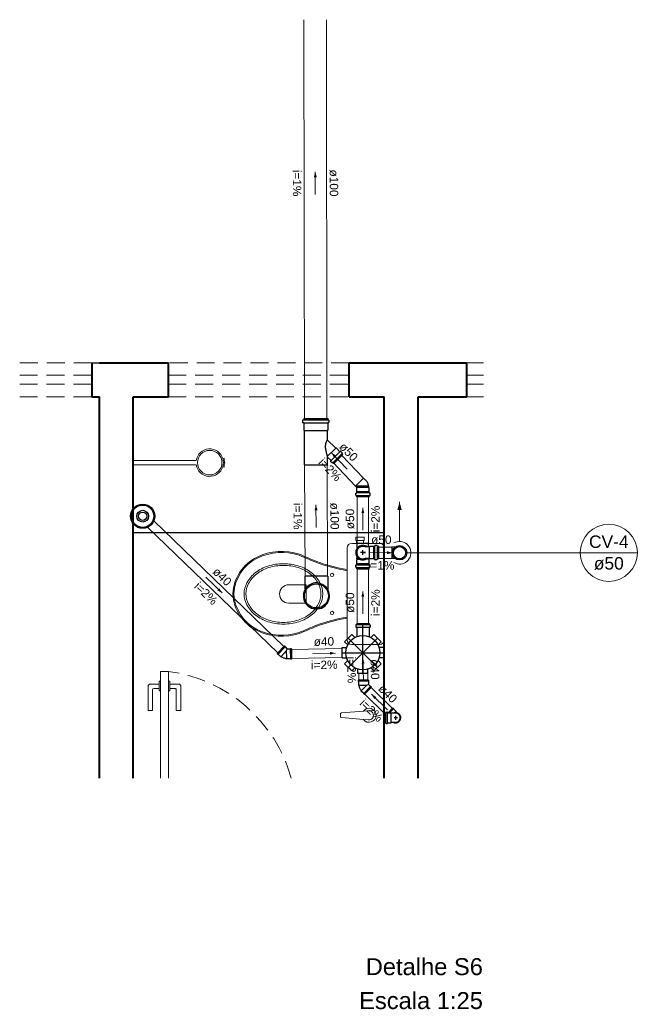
# Model space of a CAD drawing. Header units: millimetres. Extents: x 7747.7 to 7776.2, y 6872 to 6908.
# Tile 1 of 2: x 7749.5 to 7760.4, y 6872 to 6889.4. Entities that reach past the tile are written whole.
import ezdxf

# ---------------------------------------------------------------- set-up
doc = ezdxf.new("R2010")
doc.units = ezdxf.units.MM
doc.header["$MEASUREMENT"] = 0
doc.linetypes.add('DASHDOT', pattern=[2.54, 1.27, -0.635, 0, -0.635])
doc.linetypes.add('HIDDEN2', pattern=[0.47625, 0.3175, -0.15875])
for name, color, linetype in [('ARQ-ALVENARIA', 4, 'Continuous'), ('ARQ-PISO', 8, 'Continuous'), ('LOUÇAS', 7, 'Continuous'), ('Simbolos', 5, 'Continuous'), ('Simbolos_int', 2, 'Continuous')]:
    doc.layers.add(name, color=color, linetype=linetype)
for name, color, linetype, lineweight in [('CV-Condutos', 1, 'Continuous', 5), ('CV-Indicação coluna', 5, 'Continuous', 5), ('CV-Sentido conduto', 9, 'Continuous', 5), ('CV-Textos conduto', 7, 'Continuous', 5), ('DI-Títulos', 3, 'Continuous', 5), ('MB_ALVENARIA', 7, 'Continuous', 40), ('MB_ESQUADRIA', 7, 'Continuous', 5), ('MB_MOBILIÁRIO', 8, 'Continuous', 13), ('TQ-Condutos', 3, 'Continuous', 5), ('TQ-Sentido conduto', 9, 'Continuous', 5), ('TQ-Textos conduto', 7, 'Continuous', 5)]:
    doc.layers.add(name, color=color, linetype=linetype, lineweight=lineweight)
doc.styles.add('Arial', font='txt')

msp = doc.modelspace()

# ---------------------------------------------------------------- hatches: boundary and pattern name
at = {"layer": 'CV-Condutos', "linetype": 'Continuous'}
msp.add_hatch(color=256, dxfattribs=at).paths.add_polyline_path([(7756.191, 6880.871), (7756.153, 6880.727), (7756.23, 6880.727)])
at = {"layer": 'CV-Sentido conduto', "linetype": 'Continuous'}
msp.add_hatch(color=256, dxfattribs=at).paths.add_polyline_path([(7756.067, 6879.972), (7755.97, 6879.998), (7755.97, 6879.947)])
at = {"layer": 'TQ-Sentido conduto', "linetype": 'Continuous'}
for points in [[(7754.701, 6886.709), (7754.675, 6886.613), (7754.727, 6886.613)], [(7754.986, 6881.741), (7755.034, 6881.653), (7755.072, 6881.689)], [(7754.713, 6880.819), (7754.688, 6880.722), (7754.739, 6880.723)], [(7755.542, 6880.769), (7755.516, 6880.672), (7755.568, 6880.672)], [(7753.052, 6879.26), (7753.001, 6879.346), (7752.965, 6879.309)], [(7755.542, 6879.289), (7755.516, 6879.193), (7755.568, 6879.193)], [(7755.056, 6878.196), (7754.959, 6878.22), (7754.96, 6878.168)], [(7755.544, 6878.105), (7755.52, 6878.008), (7755.572, 6878.009)], [(7755.693, 6877.47), (7755.745, 6877.384), (7755.781, 6877.421)]]:
    msp.add_hatch(color=256, dxfattribs=at).paths.add_polyline_path(points)

# ---------------------------------------------------------------- linework, layer by layer
at = {"layer": 'ARQ-ALVENARIA'}
msp.add_lwpolyline([(7750.745, 6883.331), (7750.881, 6883.331)], dxfattribs=at)
at = {"layer": 'ARQ-PISO'}
msp.add_lwpolyline([(7751.481, 6880.331), (7751.481, 6880.331), (7755.921, 6880.331)], dxfattribs=at)
at = {"layer": 'CV-Condutos'}
for p, q in [((7755.822, 6880.073), (7756.055, 6880.072)), ((7755.822, 6879.873), (7756.054, 6879.872))]:
    msp.add_line(p, q, dxfattribs=at)
for points in [[(7756.191, 6880.171), (7756.191, 6880.871)], [(7756.091, 6879.798), (7756.119, 6879.785), (7756.149, 6879.776), (7756.18, 6879.772), (7756.211, 6879.772), (7756.241, 6879.778), (7756.271, 6879.788), (7756.298, 6879.802), (7756.323, 6879.821), (7756.345, 6879.843), (7756.363, 6879.868), (7756.377, 6879.896), (7756.386, 6879.925), (7756.391, 6879.956), (7756.391, 6879.987), (7756.386, 6880.018), (7756.377, 6880.047), (7756.363, 6880.075), (7756.345, 6880.1), (7756.323, 6880.122), (7756.298, 6880.141), (7756.271, 6880.155), (7756.241, 6880.165), (7756.211, 6880.17), (7756.18, 6880.171), (7756.149, 6880.167), (7756.119, 6880.158), (7756.091, 6880.145)]]:
    msp.add_lwpolyline(points, dxfattribs=at)
at = {"layer": 'CV-Indicação coluna'}
for q in [(7756.319, 6879.971), (7760.398, 6879.971)]:
    msp.add_line((7759.388, 6879.971), q, dxfattribs=at)
msp.add_circle((7759.893, 6879.971), 0.505, dxfattribs=at)
at = {"layer": 'CV-Sentido conduto'}
msp.add_lwpolyline([(7755.667, 6879.974), (7756.067, 6879.972)], dxfattribs=at)
at = {"layer": 'LOUÇAS'}
msp.add_line((7751.481, 6881.525), (7751.481, 6881.605), dxfattribs=at)
at = {"layer": 'MB_ALVENARIA'}
for p, q in [((7750.881, 6875.983), (7750.881, 6882.731)), ((7751.481, 6875.983), (7751.481, 6882.731)), ((7755.921, 6875.983), (7755.921, 6882.731)), ((7756.521, 6875.983), (7756.521, 6882.731))]:
    msp.add_line(p, q, dxfattribs=at)
for points in [[(7750.745, 6883.331), (7750.745, 6882.731)], [(7750.881, 6883.331), (7752.101, 6883.331)], [(7752.101, 6882.731), (7752.101, 6883.331)], [(7755.301, 6883.331), (7757.381, 6883.331)], [(7755.301, 6882.731), (7755.301, 6883.331)], [(7757.381, 6882.731), (7757.381, 6883.331)], [(7750.745, 6882.731), (7750.881, 6882.731)], [(7751.481, 6882.731), (7752.101, 6882.731)], [(7755.301, 6882.731), (7755.921, 6882.731)], [(7756.521, 6882.731), (7757.381, 6882.731)]]:
    msp.add_lwpolyline(points, dxfattribs=at)
at = {"layer": 'MB_ESQUADRIA', "linetype": 'HIDDEN2'}
for p, q in [((7750.745, 6883.331), (7749.471, 6883.331)), ((7757.676, 6883.331), (7757.381, 6883.331)), ((7749.471, 6883.111), (7750.745, 6883.111)), ((7757.381, 6883.111), (7757.676, 6883.111)), ((7749.471, 6882.951), (7750.745, 6882.951)), ((7757.381, 6882.951), (7757.676, 6882.951)), ((7749.471, 6882.731), (7750.745, 6882.731)), ((7757.381, 6882.731), (7757.676, 6882.731))]:
    msp.add_line(p, q, dxfattribs=at)
at = {"layer": 'MB_ESQUADRIA'}
for p, q in [((7751.961, 6875.983), (7751.961, 6877.871)), ((7751.961, 6877.871), (7752.101, 6877.871)), ((7752.101, 6877.871), (7752.101, 6875.983)), ((7751.742, 6877.61), (7751.742, 6877.182)), ((7751.742, 6877.61), (7751.742, 6877.182)), ((7751.937, 6877.65), (7751.782, 6877.65)), ((7751.937, 6877.65), (7751.782, 6877.65)), ((7751.842, 6877.57), (7751.937, 6877.57)), ((7751.842, 6877.57), (7751.937, 6877.57)), ((7751.962, 6877.7), (7751.937, 6877.7)), ((7751.937, 6877.7), (7751.937, 6877.529)), ((7751.962, 6877.7), (7751.937, 6877.7)), ((7751.937, 6877.7), (7751.937, 6877.529)), ((7752.102, 6877.7), (7752.128, 6877.7)), ((7752.102, 6877.7), (7752.128, 6877.7)), ((7752.128, 6877.7), (7752.128, 6877.529)), ((7752.128, 6877.7), (7752.128, 6877.529)), ((7752.128, 6877.649), (7752.282, 6877.649)), ((7752.128, 6877.649), (7752.282, 6877.649)), ((7752.222, 6877.569), (7752.128, 6877.569)), ((7752.222, 6877.569), (7752.128, 6877.569)), ((7752.322, 6877.609), (7752.322, 6877.181)), ((7752.322, 6877.609), (7752.322, 6877.181)), ((7751.822, 6877.182), (7751.822, 6877.55)), ((7751.822, 6877.182), (7751.822, 6877.55)), ((7751.937, 6877.529), (7751.962, 6877.529)), ((7751.937, 6877.529), (7751.962, 6877.529)), ((7752.128, 6877.529), (7752.102, 6877.529)), ((7752.128, 6877.529), (7752.102, 6877.529)), ((7752.242, 6877.181), (7752.242, 6877.549)), ((7752.242, 6877.181), (7752.242, 6877.549)), ((7751.742, 6877.182), (7751.822, 6877.182)), ((7751.742, 6877.182), (7751.822, 6877.182)), ((7752.322, 6877.181), (7752.242, 6877.181)), ((7752.322, 6877.181), (7752.242, 6877.181))]:
    msp.add_line(p, q, dxfattribs=at)
at = {"layer": 'MB_ESQUADRIA', "linetype": 'HIDDEN2'}
for points in [[(7755.301, 6883.331), (7752.101, 6883.331)], [(7752.101, 6883.111), (7755.301, 6883.111)], [(7752.101, 6882.951), (7755.301, 6882.951)], [(7752.101, 6882.731), (7755.301, 6882.731)]]:
    msp.add_lwpolyline(points, dxfattribs=at)
at = {"layer": 'MB_ESQUADRIA'}
for centre, radius, start, end in [((7751.782, 6877.61), 0.04, 89.9711, 179.9711), ((7751.782, 6877.61), 0.04, 89.9711, 179.9711), ((7751.842, 6877.55), 0.02, 89.9711, 179.9711), ((7751.842, 6877.55), 0.02, 89.9711, 179.9711), ((7752.222, 6877.549), 0.02, 359.9711, 89.9711), ((7752.222, 6877.549), 0.02, 359.9711, 89.9711), ((7752.282, 6877.609), 0.04, 359.9711, 89.9711), ((7752.282, 6877.609), 0.04, 359.9711, 89.9711)]:
    msp.add_arc(centre, radius, start, end, dxfattribs=at)
at = {"layer": 'MB_ESQUADRIA', "linetype": 'HIDDEN2'}
msp.add_ellipse((7751.772, 6875.298), major_axis=(2.595, 0), ratio=1, start_param=0.267409, end_param=1.443643, dxfattribs=at)
msp.add_ellipse((7751.772, 6875.298), major_axis=(2.595, 0), ratio=1, start_param=0.267409, end_param=1.443643, dxfattribs=at)
at = {"layer": 'MB_MOBILIÁRIO'}
for p, q in [((7752.593, 6881.605), (7751.481, 6881.605)), ((7753.088, 6881.645), (7753.065, 6881.637)), ((7752.593, 6881.525), (7751.481, 6881.525)), ((7753.065, 6881.494), (7753.087, 6881.487)), ((7753.102, 6881.565), (7753.076, 6881.565)), ((7753.102, 6881.565), (7753.076, 6881.565)), ((7755.921, 6880.058), (7755.921, 6878.429)), ((7755.144, 6877.118), (7755.144, 6877.076)), ((7755.553, 6877.171), (7755.162, 6877.138)), ((7755.554, 6877.025), (7755.162, 6877.056)), ((7755.639, 6877.175), (7755.554, 6877.168)), ((7755.639, 6877.019), (7755.554, 6877.025))]:
    msp.add_line(p, q, dxfattribs=at)
for points in [[(7755.419, 6880.189), (7755.419, 6880.25), (7755.491, 6880.25), (7755.563, 6880.25), (7755.563, 6880.189), (7755.551, 6880.189), (7755.551, 6880.138)], [(7755.419, 6880.189), (7755.431, 6880.189)], [(7755.551, 6880.189), (7755.431, 6880.189)], [(7755.431, 6880.189), (7755.431, 6880.138)], [(7755.921, 6880.058), (7755.921, 6880.058), (7755.915, 6880.089), (7755.898, 6880.115), (7755.872, 6880.132), (7755.84, 6880.138), (7755.345, 6880.138), (7755.345, 6880.138), (7755.314, 6880.132), (7755.288, 6880.115), (7755.271, 6880.089), (7755.265, 6880.058), (7755.265, 6879.245)], [(7755.262, 6879.654), (7755.262, 6879.654), (7755.265, 6879.653)], [(7754.231, 6879.405), (7754.54, 6879.405), (7754.54, 6879.242)], [(7754.231, 6879.081), (7754.54, 6879.081), (7754.54, 6879.245)], [(7755.921, 6878.429), (7755.921, 6878.429), (7755.915, 6878.397), (7755.898, 6878.374), (7755.872, 6878.357), (7755.84, 6878.351), (7755.345, 6878.351), (7755.345, 6878.351), (7755.314, 6878.357), (7755.288, 6878.374), (7755.271, 6878.397), (7755.265, 6878.429), (7755.265, 6879.245)], [(7755.262, 6878.835), (7755.262, 6878.835), (7755.265, 6878.836)]]:
    msp.add_lwpolyline(points, dxfattribs=at)
for points in [[(7754.833, 6879.245, 0.124451), (7754.783, 6879.441), (7754.783, 6879.441, 0.105729), (7754.629, 6879.622), (7754.629, 6879.622, 0.086876), (7754.411, 6879.736), (7754.411, 6879.736, 0.077041), (7754.137, 6879.778), (7754.137, 6879.778, 0.077041), (7753.863, 6879.736), (7753.863, 6879.736, 0.086876), (7753.645, 6879.622), (7753.645, 6879.622, 0.105729), (7753.491, 6879.441), (7753.491, 6879.441, 0.124451), (7753.441, 6879.245), (7753.441, 6879.245, 0.124451), (7753.491, 6879.048), (7753.491, 6879.048, 0.105729), (7753.645, 6878.867), (7753.645, 6878.867, 0.086876), (7753.863, 6878.753), (7753.863, 6878.753, 0.077041), (7754.137, 6878.711), (7754.137, 6878.711, 0.077041), (7754.411, 6878.753), (7754.411, 6878.753, 0.086876), (7754.629, 6878.867), (7754.629, 6878.867, 0.105729), (7754.783, 6879.048), (7754.783, 6879.048, 0.124451), (7754.833, 6879.245), (7754.833, 6879.245)], [(7754.8, 6879.245, 0.124451), (7754.754, 6879.428), (7754.754, 6879.428, 0.105729), (7754.608, 6879.6), (7754.608, 6879.6, 0.086876), (7754.399, 6879.708), (7754.399, 6879.708, 0.077041), (7754.137, 6879.749), (7754.137, 6879.749, 0.077041), (7753.874, 6879.708), (7753.874, 6879.708, 0.086876), (7753.666, 6879.6), (7753.666, 6879.6, 0.105729), (7753.52, 6879.428), (7753.52, 6879.428, 0.124451), (7753.473, 6879.245), (7753.473, 6879.245, 0.124451), (7753.52, 6879.061), (7753.52, 6879.061, 0.105729), (7753.666, 6878.89), (7753.666, 6878.89, 0.086876), (7753.874, 6878.781), (7753.874, 6878.781, 0.077041), (7754.137, 6878.74), (7754.137, 6878.74, 0.077041), (7754.399, 6878.781), (7754.399, 6878.781, 0.086876), (7754.608, 6878.89), (7754.608, 6878.89, 0.105729), (7754.754, 6879.061), (7754.754, 6879.061, 0.124451), (7754.8, 6879.245), (7754.8, 6879.245)]]:
    msp.add_lwpolyline(points, format="xyb", dxfattribs=at)
for centre, radius in [((7752.833, 6881.565), 0.217), ((7754.997, 6879.58), 0.0301), ((7754.997, 6878.907), 0.0301)]:
    msp.add_circle(centre, radius, dxfattribs=at)
for centre, radius, start, end in [((7752.833, 6881.565), 0.243, 17.388, 170.5313), ((7752.833, 6881.565), 0.243, 343.0092, 17.388), ((7753.088, 6881.643), 0.00194, 353.9787, 107.388), ((7753.244, 6881.626), 0.155, 173.9787, 203.3533), ((7752.833, 6881.565), 0.243, 189.4687, 343.0092), ((7753.088, 6881.489), 0.00194, 253.0092, 5.2895), ((7753.244, 6881.503), 0.155, 156.6467, 185.2895), ((7754, 6879.211), 0.759, 115.7625, 177.2081), ((7754, 6879.211), 0.74, 115.7625, 177.2081), ((7754.108, 6878.975), 1.02, 72.0904, 115.4458), ((7754.107, 6878.989), 0.987, 71.867, 115.7625), ((7796.48, 6980.743), 109.24, 247.35144, 247.52574), ((7798.875, 6986.495), 115.452, 247.3538, 247.51832), ((7755.786, 6882.678), 3.069, 249.6909, 260.163), ((7755.786, 6882.678), 3.05, 249.6909, 260.163), ((7754.231, 6879.243), 0.162, 90, 270), ((7754, 6879.278), 0.759, 182.7919, 244.2375), ((7754, 6879.278), 0.74, 182.7919, 244.2375), ((7755.786, 6875.811), 3.069, 99.837, 110.3091), ((7755.786, 6875.811), 3.05, 99.837, 110.3091), ((7754.107, 6879.5), 0.987, 244.2375, 288.133), ((7796.48, 6777.746), 109.24, 112.47426, 112.64856), ((7798.875, 6771.994), 115.452, 112.48168, 112.6462), ((7754.108, 6879.515), 1.02, 244.5542, 287.9096), ((7755.651, 6877.097), 0.124, 217.1379, 142.8621), ((7755.164, 6877.118), 0.02, 94.4463, 180), ((7755.164, 6877.076), 0.02, 180, 265.5537), ((7755.651, 6877.097), 0.0789, 261.1075, 98.8925)]:
    msp.add_arc(centre, radius, start, end, dxfattribs=at)
at = {"layer": 'Simbolos'}
for p, q in [((7754.477, 6882.315), (7754.477, 6882.278)), ((7754.48, 6882.319), (7754.492, 6882.322)), ((7754.481, 6882.274), (7754.491, 6882.273)), ((7754.495, 6882.344), (7754.495, 6882.326)), ((7754.495, 6882.344), (7754.921, 6882.344)), ((7754.495, 6882.269), (7754.495, 6882.141)), ((7754.921, 6882.344), (7754.921, 6882.326)), ((7754.921, 6882.269), (7754.921, 6882.141)), ((7754.935, 6882.319), (7754.923, 6882.322)), ((7754.934, 6882.274), (7754.924, 6882.273)), ((7754.938, 6882.315), (7754.938, 6882.278)), ((7754.495, 6882.141), (7754.504, 6882.132)), ((7754.504, 6882.132), (7754.504, 6881.524)), ((7754.921, 6882.141), (7754.911, 6882.132)), ((7754.911, 6882.132), (7754.911, 6881.972)), ((7755.061, 6881.82), (7754.912, 6881.969)), ((7755.073, 6881.82), (7755.061, 6881.82)), ((7755.133, 6881.759), (7755.073, 6881.82)), ((7755.147, 6881.766), (7755.139, 6881.759)), ((7755.177, 6881.741), (7755.152, 6881.765)), ((7754.911, 6881.674), (7754.911, 6881.524)), ((7754.918, 6881.677), (7754.918, 6881.677)), ((7754.918, 6881.665), (7754.918, 6881.677)), ((7754.979, 6881.604), (7754.918, 6881.665)), ((7754.972, 6881.591), (7754.979, 6881.599)), ((7754.997, 6881.561), (7754.972, 6881.586)), ((7755.185, 6881.708), (7755.03, 6881.553)), ((7755.178, 6881.736), (7755.172, 6881.725)), ((7755.185, 6881.708), (7755.172, 6881.72)), ((7754.504, 6881.524), (7754.911, 6881.524)), ((7755.002, 6881.56), (7755.013, 6881.566)), ((7755.03, 6881.553), (7755.018, 6881.566)), ((7755.591, 6881.257), (7755.556, 6881.292)), ((7755.435, 6881.126), (7755.412, 6881.149)), ((7755.433, 6881.051), (7755.434, 6881.052)), ((7755.433, 6881.032), (7755.433, 6881.051)), ((7755.434, 6881.119), (7755.435, 6881.121)), ((7755.434, 6881.052), (7755.434, 6881.119)), ((7755.644, 6881.149), (7755.65, 6881.149)), ((7755.644, 6881.126), (7755.644, 6881.137)), ((7755.644, 6881.137), (7755.65, 6881.137)), ((7755.651, 6881.119), (7755.644, 6881.126)), ((7755.65, 6881.137), (7755.65, 6881.149)), ((7755.651, 6881.052), (7755.651, 6881.119)), ((7755.652, 6881.051), (7755.651, 6881.052)), ((7755.652, 6881.032), (7755.652, 6881.051)), ((7755.415, 6880.988), (7755.415, 6881.023)), ((7755.418, 6880.985), (7755.43, 6880.981)), ((7755.419, 6881.027), (7755.429, 6881.028)), ((7755.433, 6880.96), (7755.433, 6880.977)), ((7755.652, 6880.96), (7755.433, 6880.96)), ((7755.652, 6880.96), (7755.652, 6880.977)), ((7755.666, 6880.985), (7755.654, 6880.981)), ((7755.666, 6881.027), (7755.655, 6881.028)), ((7755.669, 6880.988), (7755.669, 6881.023)), ((7755.441, 6880.052), (7755.441, 6880.142)), ((7755.656, 6880.076), (7755.583, 6880.076)), ((7755.644, 6880.076), (7755.644, 6880.142)), ((7755.663, 6880.083), (7755.656, 6880.076)), ((7755.73, 6880.083), (7755.663, 6880.083)), ((7755.731, 6880.084), (7755.73, 6880.083)), ((7755.75, 6880.084), (7755.731, 6880.084)), ((7755.755, 6880.098), (7755.754, 6880.088)), ((7755.794, 6880.102), (7755.759, 6880.102)), ((7755.798, 6880.099), (7755.801, 6880.087)), ((7755.822, 6880.084), (7755.805, 6880.084)), ((7755.822, 6879.865), (7755.822, 6880.084)), ((7756.115, 6880.073), (7756.055, 6880.074)), ((7755.434, 6879.849), (7755.441, 6879.857)), ((7755.434, 6879.782), (7755.434, 6879.849)), ((7755.441, 6879.88), (7755.435, 6879.879)), ((7755.435, 6879.867), (7755.435, 6879.879)), ((7755.441, 6879.867), (7755.435, 6879.867)), ((7755.441, 6879.857), (7755.441, 6879.898)), ((7755.656, 6879.873), (7755.583, 6879.873)), ((7755.644, 6879.857), (7755.644, 6879.873)), ((7755.644, 6879.867), (7755.65, 6879.867)), ((7755.651, 6879.849), (7755.644, 6879.857)), ((7755.65, 6879.867), (7755.65, 6879.873)), ((7755.651, 6879.782), (7755.651, 6879.849)), ((7755.663, 6879.866), (7755.656, 6879.873)), ((7755.73, 6879.866), (7755.663, 6879.866)), ((7755.731, 6879.865), (7755.73, 6879.866)), ((7755.75, 6879.865), (7755.731, 6879.865)), ((7755.755, 6879.851), (7755.754, 6879.862)), ((7755.794, 6879.848), (7755.759, 6879.848)), ((7755.798, 6879.85), (7755.801, 6879.862)), ((7755.822, 6879.865), (7755.805, 6879.865)), ((7756.114, 6879.87), (7756.054, 6879.871)), ((7755.415, 6879.719), (7755.415, 6879.754)), ((7755.418, 6879.715), (7755.43, 6879.712)), ((7755.419, 6879.758), (7755.429, 6879.759)), ((7755.433, 6879.781), (7755.434, 6879.782)), ((7755.433, 6879.763), (7755.433, 6879.781)), ((7755.433, 6879.69), (7755.433, 6879.708)), ((7755.433, 6879.69), (7755.652, 6879.69)), ((7755.652, 6879.781), (7755.651, 6879.782)), ((7755.652, 6879.763), (7755.652, 6879.781)), ((7755.652, 6879.69), (7755.652, 6879.708)), ((7755.666, 6879.715), (7755.654, 6879.712)), ((7755.666, 6879.758), (7755.655, 6879.759)), ((7755.669, 6879.719), (7755.669, 6879.754)), ((7754.516, 6879.557), (7754.517, 6879.316)), ((7754.922, 6879.559), (7754.923, 6879.318)), ((7755.415, 6878.693), (7755.415, 6878.658)), ((7755.418, 6878.697), (7755.43, 6878.7)), ((7755.419, 6878.654), (7755.429, 6878.653)), ((7755.433, 6878.722), (7755.652, 6878.722)), ((7755.433, 6878.722), (7755.433, 6878.704)), ((7755.433, 6878.649), (7755.433, 6878.485)), ((7755.652, 6878.722), (7755.652, 6878.704)), ((7755.652, 6878.649), (7755.652, 6878.485)), ((7755.666, 6878.697), (7755.654, 6878.7)), ((7755.666, 6878.654), (7755.655, 6878.653)), ((7755.669, 6878.693), (7755.669, 6878.658)), ((7755.22, 6878.399), (7755.347, 6878.526)), ((7755.347, 6878.526), (7755.402, 6878.471)), ((7755.737, 6878.526), (7755.682, 6878.471)), ((7755.737, 6878.526), (7755.865, 6878.399)), ((7754.154, 6878.323), (7754.027, 6878.192)), ((7754.154, 6878.323), (7754.165, 6878.312)), ((7754.165, 6878.312), (7754.165, 6878.306)), ((7754.165, 6878.306), (7754.204, 6878.268)), ((7754.258, 6878.269), (7754.204, 6878.268)), ((7754.262, 6878.274), (7754.258, 6878.269)), ((7754.278, 6878.274), (7754.262, 6878.274)), ((7754.278, 6878.274), (7754.281, 6878.091)), ((7755.176, 6878.294), (7755.254, 6878.294)), ((7755.176, 6878.114), (7755.176, 6878.294)), ((7755.22, 6878.399), (7755.275, 6878.344)), ((7755.865, 6878.399), (7755.81, 6878.344)), ((7755.908, 6878.294), (7755.83, 6878.294)), ((7755.908, 6878.294), (7755.908, 6878.114)), ((7754.027, 6878.192), (7754.039, 6878.18)), ((7754.039, 6878.18), (7754.044, 6878.181)), ((7754.044, 6878.181), (7754.087, 6878.139)), ((7754.087, 6878.139), (7754.094, 6878.139)), ((7754.201, 6878.094), (7754.196, 6878.099)), ((7754.261, 6878.095), (7754.201, 6878.094)), ((7754.265, 6878.091), (7754.261, 6878.095)), ((7754.281, 6878.091), (7754.265, 6878.091)), ((7755.176, 6878.114), (7755.254, 6878.114)), ((7755.908, 6878.114), (7755.83, 6878.114)), ((7755.22, 6878.009), (7755.275, 6878.064)), ((7755.347, 6877.881), (7755.22, 6878.009)), ((7755.347, 6877.881), (7755.402, 6877.936)), ((7755.452, 6877.838), (7755.452, 6877.915)), ((7755.632, 6877.838), (7755.632, 6877.915)), ((7755.737, 6877.881), (7755.682, 6877.936)), ((7755.865, 6878.009), (7755.737, 6877.881)), ((7755.865, 6878.009), (7755.81, 6878.064)), ((7755.632, 6877.838), (7755.452, 6877.838)), ((7755.643, 6877.718), (7755.46, 6877.716)), ((7755.46, 6877.716), (7755.46, 6877.7)), ((7755.46, 6877.7), (7755.465, 6877.696)), ((7755.465, 6877.696), (7755.465, 6877.636)), ((7755.465, 6877.636), (7755.47, 6877.631)), ((7755.695, 6877.595), (7755.568, 6877.465)), ((7755.643, 6877.702), (7755.639, 6877.698)), ((7755.639, 6877.698), (7755.64, 6877.644)), ((7755.678, 6877.607), (7755.64, 6877.644)), ((7755.643, 6877.718), (7755.643, 6877.702)), ((7755.684, 6877.607), (7755.678, 6877.607)), ((7755.695, 6877.595), (7755.684, 6877.607)), ((7755.514, 6877.523), (7755.513, 6877.53)), ((7755.557, 6877.482), (7755.514, 6877.523)), ((7755.557, 6877.476), (7755.557, 6877.482)), ((7755.568, 6877.465), (7755.557, 6877.476)), ((7756.072, 6877.228), (7755.987, 6877.14)), ((7756.072, 6877.228), (7756.084, 6877.217)), ((7756.084, 6877.217), (7756.084, 6877.211)), ((7755.931, 6877.14), (7755.934, 6876.963)), ((7755.931, 6877.14), (7755.944, 6877.14)), ((7755.949, 6877.149), (7755.948, 6877.143)), ((7755.953, 6877.152), (7755.972, 6877.152)), ((7755.976, 6877.149), (7755.977, 6877.144)), ((7755.981, 6877.14), (7756.037, 6877.141)), ((7756.037, 6877.141), (7756.043, 6877.135)), ((7756.08, 6877.136), (7756.043, 6877.135)), ((7756.119, 6877.136), (7756.08, 6877.136)), ((7756.084, 6877.211), (7756.127, 6877.169)), ((7756.127, 6877.169), (7756.127, 6877.163)), ((7756.15, 6877.14), (7756.127, 6877.163)), ((7755.934, 6876.963), (7755.946, 6876.963)), ((7755.952, 6876.954), (7755.95, 6876.96)), ((7755.956, 6876.952), (7755.975, 6876.952)), ((7755.979, 6876.956), (7755.979, 6876.96)), ((7755.983, 6876.964), (7756.04, 6876.965)), ((7756.04, 6876.965), (7756.045, 6876.971)), ((7756.083, 6876.971), (7756.045, 6876.971)), ((7756.122, 6876.971), (7756.083, 6876.971))]:
    msp.add_line(p, q, dxfattribs=at)
for points in [[(7754.48, 6882.319), (7754.479, 6882.319), (7754.479, 6882.319), (7754.478, 6882.319), (7754.478, 6882.318), (7754.478, 6882.318), (7754.477, 6882.317), (7754.477, 6882.317), (7754.477, 6882.316), (7754.477, 6882.315)], [(7754.477, 6882.278), (7754.477, 6882.277), (7754.477, 6882.276), (7754.477, 6882.276), (7754.478, 6882.275), (7754.478, 6882.275), (7754.479, 6882.274), (7754.479, 6882.274), (7754.48, 6882.274), (7754.481, 6882.274)], [(7754.495, 6882.269), (7754.494, 6882.269), (7754.494, 6882.27), (7754.494, 6882.271), (7754.494, 6882.271), (7754.493, 6882.272), (7754.493, 6882.272), (7754.492, 6882.272), (7754.492, 6882.273), (7754.491, 6882.273)], [(7754.492, 6882.322), (7754.492, 6882.323), (7754.493, 6882.323), (7754.493, 6882.323), (7754.494, 6882.324), (7754.494, 6882.324), (7754.494, 6882.325), (7754.494, 6882.325), (7754.494, 6882.326), (7754.495, 6882.326)], [(7754.921, 6882.326), (7754.921, 6882.326), (7754.921, 6882.325), (7754.921, 6882.325), (7754.921, 6882.324), (7754.922, 6882.324), (7754.922, 6882.323), (7754.922, 6882.323), (7754.923, 6882.323), (7754.923, 6882.322)], [(7754.924, 6882.273), (7754.924, 6882.273), (7754.923, 6882.272), (7754.922, 6882.272), (7754.922, 6882.272), (7754.921, 6882.271), (7754.921, 6882.271), (7754.921, 6882.27), (7754.921, 6882.269), (7754.921, 6882.269)], [(7754.934, 6882.274), (7754.935, 6882.274), (7754.936, 6882.274), (7754.936, 6882.274), (7754.937, 6882.275), (7754.937, 6882.275), (7754.938, 6882.276), (7754.938, 6882.276), (7754.938, 6882.277), (7754.938, 6882.278)], [(7754.938, 6882.315), (7754.938, 6882.316), (7754.938, 6882.317), (7754.938, 6882.317), (7754.937, 6882.318), (7754.937, 6882.318), (7754.937, 6882.319), (7754.936, 6882.319), (7754.936, 6882.319), (7754.935, 6882.319)], [(7754.911, 6881.972), (7754.911, 6881.972), (7754.911, 6881.972), (7754.911, 6881.971), (7754.911, 6881.971), (7754.911, 6881.971), (7754.911, 6881.97), (7754.911, 6881.97), (7754.912, 6881.97), (7754.912, 6881.969)], [(7755.133, 6881.759), (7755.134, 6881.759), (7755.135, 6881.758), (7755.135, 6881.758), (7755.136, 6881.758), (7755.136, 6881.758), (7755.137, 6881.758), (7755.138, 6881.758), (7755.138, 6881.759), (7755.139, 6881.759)], [(7755.152, 6881.765), (7755.152, 6881.766), (7755.151, 6881.766), (7755.151, 6881.766), (7755.15, 6881.767), (7755.149, 6881.767), (7755.149, 6881.767), (7755.148, 6881.766), (7755.147, 6881.766), (7755.147, 6881.766)], [(7754.918, 6881.677), (7754.917, 6881.677), (7754.917, 6881.678), (7754.916, 6881.678), (7754.916, 6881.678), (7754.915, 6881.678), (7754.915, 6881.678), (7754.914, 6881.678), (7754.914, 6881.678), (7754.913, 6881.678), (7754.913, 6881.678), (7754.912, 6881.677), (7754.912, 6881.677), (7754.912, 6881.677), (7754.911, 6881.676), (7754.911, 6881.676), (7754.911, 6881.675), (7754.911, 6881.675), (7754.911, 6881.674)], [(7754.972, 6881.591), (7754.972, 6881.59), (7754.972, 6881.59), (7754.971, 6881.589), (7754.971, 6881.589), (7754.971, 6881.588), (7754.971, 6881.587), (7754.972, 6881.587), (7754.972, 6881.586), (7754.972, 6881.586)], [(7754.979, 6881.599), (7754.979, 6881.6), (7754.98, 6881.6), (7754.98, 6881.601), (7754.98, 6881.601), (7754.98, 6881.602), (7754.98, 6881.603), (7754.98, 6881.603), (7754.979, 6881.604), (7754.979, 6881.604)], [(7755.172, 6881.725), (7755.171, 6881.725), (7755.171, 6881.724), (7755.171, 6881.724), (7755.171, 6881.723), (7755.171, 6881.722), (7755.171, 6881.722), (7755.172, 6881.721), (7755.172, 6881.721), (7755.172, 6881.72)], [(7755.178, 6881.736), (7755.178, 6881.736), (7755.178, 6881.737), (7755.178, 6881.737), (7755.178, 6881.738), (7755.178, 6881.739), (7755.178, 6881.739), (7755.178, 6881.74), (7755.178, 6881.74), (7755.177, 6881.741)], [(7754.997, 6881.561), (7754.998, 6881.56), (7754.998, 6881.56), (7754.999, 6881.56), (7754.999, 6881.56), (7755, 6881.56), (7755, 6881.56), (7755.001, 6881.56), (7755.002, 6881.56), (7755.002, 6881.56)], [(7755.018, 6881.566), (7755.017, 6881.566), (7755.017, 6881.566), (7755.016, 6881.567), (7755.016, 6881.567), (7755.015, 6881.567), (7755.014, 6881.567), (7755.014, 6881.567), (7755.013, 6881.567), (7755.013, 6881.566)], [(7755.644, 6881.149), (7755.641, 6881.163), (7755.638, 6881.176), (7755.634, 6881.189), (7755.629, 6881.202), (7755.623, 6881.214), (7755.616, 6881.225), (7755.608, 6881.237), (7755.6, 6881.247), (7755.591, 6881.257)], [(7755.435, 6881.121), (7755.435, 6881.121), (7755.435, 6881.121), (7755.436, 6881.121), (7755.436, 6881.122), (7755.436, 6881.122), (7755.436, 6881.122), (7755.436, 6881.123), (7755.436, 6881.123), (7755.436, 6881.123), (7755.436, 6881.124), (7755.436, 6881.124), (7755.436, 6881.124), (7755.436, 6881.125), (7755.436, 6881.125), (7755.436, 6881.125), (7755.435, 6881.126), (7755.435, 6881.126), (7755.435, 6881.126)], [(7755.419, 6881.027), (7755.418, 6881.027), (7755.417, 6881.027), (7755.417, 6881.027), (7755.416, 6881.026), (7755.416, 6881.026), (7755.415, 6881.025), (7755.415, 6881.025), (7755.415, 6881.024), (7755.415, 6881.023)], [(7755.415, 6880.988), (7755.415, 6880.988), (7755.415, 6880.987), (7755.415, 6880.987), (7755.416, 6880.986), (7755.416, 6880.986), (7755.416, 6880.985), (7755.417, 6880.985), (7755.417, 6880.985), (7755.418, 6880.985)], [(7755.429, 6881.028), (7755.43, 6881.029), (7755.43, 6881.029), (7755.431, 6881.029), (7755.431, 6881.029), (7755.432, 6881.03), (7755.432, 6881.03), (7755.432, 6881.031), (7755.433, 6881.032), (7755.433, 6881.032)], [(7755.433, 6880.977), (7755.433, 6880.978), (7755.433, 6880.979), (7755.432, 6880.979), (7755.432, 6880.98), (7755.432, 6880.98), (7755.431, 6880.981), (7755.431, 6880.981), (7755.43, 6880.981), (7755.43, 6880.981)], [(7755.652, 6881.032), (7755.652, 6881.032), (7755.652, 6881.031), (7755.652, 6881.03), (7755.652, 6881.03), (7755.653, 6881.029), (7755.653, 6881.029), (7755.654, 6881.029), (7755.655, 6881.029), (7755.655, 6881.028)], [(7755.654, 6880.981), (7755.654, 6880.981), (7755.653, 6880.981), (7755.653, 6880.981), (7755.653, 6880.98), (7755.652, 6880.98), (7755.652, 6880.979), (7755.652, 6880.979), (7755.652, 6880.978), (7755.652, 6880.977)], [(7755.669, 6881.023), (7755.669, 6881.024), (7755.669, 6881.025), (7755.669, 6881.025), (7755.668, 6881.026), (7755.668, 6881.026), (7755.668, 6881.027), (7755.667, 6881.027), (7755.666, 6881.027), (7755.666, 6881.027)], [(7755.666, 6880.985), (7755.667, 6880.985), (7755.667, 6880.985), (7755.668, 6880.985), (7755.668, 6880.986), (7755.669, 6880.986), (7755.669, 6880.987), (7755.669, 6880.987), (7755.669, 6880.988), (7755.669, 6880.988)], [(7755.583, 6880.076), (7755.568, 6880.081), (7755.552, 6880.084), (7755.537, 6880.084), (7755.521, 6880.082), (7755.506, 6880.078), (7755.491, 6880.072), (7755.478, 6880.063), (7755.466, 6880.053), (7755.455, 6880.041), (7755.446, 6880.028), (7755.44, 6880.013), (7755.435, 6879.998), (7755.433, 6879.983), (7755.433, 6879.967), (7755.435, 6879.951), (7755.44, 6879.936), (7755.446, 6879.922), (7755.455, 6879.908), (7755.466, 6879.897), (7755.478, 6879.886), (7755.491, 6879.878), (7755.506, 6879.872), (7755.521, 6879.867), (7755.537, 6879.865), (7755.552, 6879.866), (7755.568, 6879.868), (7755.583, 6879.873)], [(7755.75, 6880.084), (7755.75, 6880.084), (7755.751, 6880.084), (7755.752, 6880.085), (7755.752, 6880.085), (7755.753, 6880.085), (7755.753, 6880.086), (7755.753, 6880.087), (7755.754, 6880.087), (7755.754, 6880.088)], [(7755.759, 6880.102), (7755.758, 6880.102), (7755.757, 6880.102), (7755.757, 6880.101), (7755.756, 6880.101), (7755.756, 6880.101), (7755.755, 6880.1), (7755.755, 6880.1), (7755.755, 6880.099), (7755.755, 6880.098)], [(7755.798, 6880.099), (7755.797, 6880.1), (7755.797, 6880.1), (7755.797, 6880.101), (7755.796, 6880.101), (7755.796, 6880.101), (7755.795, 6880.102), (7755.795, 6880.102), (7755.794, 6880.102), (7755.794, 6880.102)], [(7755.801, 6880.087), (7755.801, 6880.087), (7755.801, 6880.086), (7755.802, 6880.086), (7755.802, 6880.085), (7755.803, 6880.085), (7755.803, 6880.085), (7755.804, 6880.084), (7755.804, 6880.084), (7755.805, 6880.084)], [(7755.754, 6879.862), (7755.754, 6879.862), (7755.753, 6879.863), (7755.753, 6879.864), (7755.753, 6879.864), (7755.752, 6879.865), (7755.752, 6879.865), (7755.751, 6879.865), (7755.75, 6879.865), (7755.75, 6879.865)], [(7755.755, 6879.851), (7755.755, 6879.851), (7755.755, 6879.85), (7755.755, 6879.849), (7755.756, 6879.849), (7755.756, 6879.848), (7755.757, 6879.848), (7755.757, 6879.848), (7755.758, 6879.848), (7755.759, 6879.848)], [(7755.794, 6879.848), (7755.794, 6879.848), (7755.795, 6879.848), (7755.795, 6879.848), (7755.796, 6879.848), (7755.796, 6879.849), (7755.797, 6879.849), (7755.797, 6879.849), (7755.797, 6879.85), (7755.798, 6879.85)], [(7755.805, 6879.865), (7755.804, 6879.865), (7755.804, 6879.865), (7755.803, 6879.865), (7755.803, 6879.865), (7755.802, 6879.864), (7755.802, 6879.864), (7755.801, 6879.863), (7755.801, 6879.863), (7755.801, 6879.862)], [(7755.419, 6879.758), (7755.418, 6879.758), (7755.417, 6879.757), (7755.417, 6879.757), (7755.416, 6879.757), (7755.416, 6879.756), (7755.415, 6879.756), (7755.415, 6879.755), (7755.415, 6879.754), (7755.415, 6879.754)], [(7755.415, 6879.719), (7755.415, 6879.718), (7755.415, 6879.718), (7755.415, 6879.717), (7755.416, 6879.716), (7755.416, 6879.716), (7755.416, 6879.716), (7755.417, 6879.715), (7755.417, 6879.715), (7755.418, 6879.715)], [(7755.429, 6879.759), (7755.43, 6879.759), (7755.43, 6879.759), (7755.431, 6879.759), (7755.431, 6879.76), (7755.432, 6879.76), (7755.432, 6879.761), (7755.432, 6879.761), (7755.433, 6879.762), (7755.433, 6879.763)], [(7755.433, 6879.708), (7755.433, 6879.708), (7755.433, 6879.709), (7755.432, 6879.709), (7755.432, 6879.71), (7755.432, 6879.71), (7755.431, 6879.711), (7755.431, 6879.711), (7755.43, 6879.711), (7755.43, 6879.712)], [(7755.652, 6879.763), (7755.652, 6879.762), (7755.652, 6879.761), (7755.652, 6879.761), (7755.652, 6879.76), (7755.653, 6879.76), (7755.653, 6879.759), (7755.654, 6879.759), (7755.655, 6879.759), (7755.655, 6879.759)], [(7755.654, 6879.712), (7755.654, 6879.711), (7755.653, 6879.711), (7755.653, 6879.711), (7755.653, 6879.71), (7755.652, 6879.71), (7755.652, 6879.709), (7755.652, 6879.709), (7755.652, 6879.708), (7755.652, 6879.708)], [(7755.669, 6879.754), (7755.669, 6879.754), (7755.669, 6879.755), (7755.669, 6879.756), (7755.668, 6879.756), (7755.668, 6879.757), (7755.668, 6879.757), (7755.667, 6879.757), (7755.666, 6879.758), (7755.666, 6879.758)], [(7755.666, 6879.715), (7755.667, 6879.715), (7755.667, 6879.715), (7755.668, 6879.716), (7755.668, 6879.716), (7755.669, 6879.716), (7755.669, 6879.717), (7755.669, 6879.718), (7755.669, 6879.718), (7755.669, 6879.719)], [(7754.517, 6879.316), (7754.503, 6879.284), (7754.494, 6879.25), (7754.49, 6879.215), (7754.492, 6879.18), (7754.499, 6879.145), (7754.511, 6879.112), (7754.528, 6879.081), (7754.549, 6879.053), (7754.575, 6879.029), (7754.604, 6879.009), (7754.636, 6878.994), (7754.669, 6878.983), (7754.704, 6878.978), (7754.739, 6878.978), (7754.774, 6878.984), (7754.808, 6878.994), (7754.839, 6879.01), (7754.868, 6879.03), (7754.893, 6879.055), (7754.914, 6879.083), (7754.931, 6879.114), (7754.943, 6879.147), (7754.95, 6879.182), (7754.951, 6879.217), (7754.947, 6879.252), (7754.938, 6879.286), (7754.923, 6879.318)], [(7754.923, 6879.318), (7754.909, 6879.341), (7754.891, 6879.363), (7754.872, 6879.382), (7754.85, 6879.399), (7754.826, 6879.413), (7754.801, 6879.424), (7754.774, 6879.432), (7754.747, 6879.437), (7754.72, 6879.439), (7754.692, 6879.437), (7754.665, 6879.432), (7754.638, 6879.423), (7754.613, 6879.412), (7754.59, 6879.398), (7754.568, 6879.381), (7754.548, 6879.361), (7754.531, 6879.34), (7754.517, 6879.316)], [(7755.418, 6878.697), (7755.417, 6878.697), (7755.417, 6878.697), (7755.416, 6878.696), (7755.416, 6878.696), (7755.416, 6878.696), (7755.415, 6878.695), (7755.415, 6878.695), (7755.415, 6878.694), (7755.415, 6878.693)], [(7755.415, 6878.658), (7755.415, 6878.658), (7755.415, 6878.657), (7755.415, 6878.656), (7755.416, 6878.656), (7755.416, 6878.655), (7755.417, 6878.655), (7755.417, 6878.655), (7755.418, 6878.654), (7755.419, 6878.654)], [(7755.433, 6878.649), (7755.433, 6878.65), (7755.432, 6878.651), (7755.432, 6878.651), (7755.432, 6878.652), (7755.431, 6878.652), (7755.431, 6878.653), (7755.43, 6878.653), (7755.43, 6878.653), (7755.429, 6878.653)], [(7755.43, 6878.7), (7755.43, 6878.701), (7755.431, 6878.701), (7755.431, 6878.701), (7755.432, 6878.702), (7755.432, 6878.702), (7755.432, 6878.703), (7755.433, 6878.703), (7755.433, 6878.704), (7755.433, 6878.704)], [(7755.652, 6878.704), (7755.652, 6878.704), (7755.652, 6878.703), (7755.652, 6878.703), (7755.652, 6878.702), (7755.653, 6878.702), (7755.653, 6878.701), (7755.653, 6878.701), (7755.654, 6878.701), (7755.654, 6878.7)], [(7755.655, 6878.653), (7755.655, 6878.653), (7755.654, 6878.653), (7755.653, 6878.653), (7755.653, 6878.652), (7755.652, 6878.652), (7755.652, 6878.651), (7755.652, 6878.651), (7755.652, 6878.65), (7755.652, 6878.649)], [(7755.669, 6878.693), (7755.669, 6878.694), (7755.669, 6878.695), (7755.669, 6878.695), (7755.669, 6878.696), (7755.668, 6878.696), (7755.668, 6878.696), (7755.667, 6878.697), (7755.667, 6878.697), (7755.666, 6878.697)], [(7755.666, 6878.654), (7755.666, 6878.654), (7755.667, 6878.655), (7755.668, 6878.655), (7755.668, 6878.655), (7755.668, 6878.656), (7755.669, 6878.656), (7755.669, 6878.657), (7755.669, 6878.658), (7755.669, 6878.658)], [(7754.094, 6878.139), (7754.104, 6878.132), (7754.115, 6878.126), (7754.126, 6878.12), (7754.137, 6878.115), (7754.148, 6878.111), (7754.16, 6878.107), (7754.172, 6878.103), (7754.184, 6878.101), (7754.196, 6878.099)], [(7755.47, 6877.631), (7755.473, 6877.619), (7755.476, 6877.607), (7755.479, 6877.595), (7755.483, 6877.584), (7755.488, 6877.572), (7755.494, 6877.561), (7755.5, 6877.551), (7755.506, 6877.54), (7755.513, 6877.53)], [(7755.944, 6877.14), (7755.944, 6877.14), (7755.945, 6877.14), (7755.946, 6877.14), (7755.946, 6877.14), (7755.946, 6877.141), (7755.947, 6877.141), (7755.947, 6877.142), (7755.947, 6877.142), (7755.948, 6877.143)], [(7755.953, 6877.152), (7755.952, 6877.152), (7755.952, 6877.152), (7755.951, 6877.151), (7755.951, 6877.151), (7755.95, 6877.151), (7755.95, 6877.15), (7755.95, 6877.15), (7755.949, 6877.149), (7755.949, 6877.149)], [(7755.976, 6877.149), (7755.976, 6877.149), (7755.976, 6877.15), (7755.976, 6877.15), (7755.975, 6877.151), (7755.975, 6877.151), (7755.974, 6877.152), (7755.973, 6877.152), (7755.973, 6877.152), (7755.972, 6877.152)], [(7755.977, 6877.144), (7755.977, 6877.143), (7755.977, 6877.143), (7755.977, 6877.142), (7755.978, 6877.142), (7755.978, 6877.141), (7755.979, 6877.141), (7755.979, 6877.14), (7755.98, 6877.14), (7755.981, 6877.14)], [(7756.122, 6876.972), (7756.136, 6876.973), (7756.15, 6876.977), (7756.163, 6876.983), (7756.174, 6876.992), (7756.184, 6877.002), (7756.192, 6877.014), (7756.198, 6877.027), (7756.202, 6877.041), (7756.203, 6877.055), (7756.201, 6877.069), (7756.198, 6877.083), (7756.191, 6877.096), (7756.183, 6877.108), (7756.173, 6877.118), (7756.161, 6877.126), (7756.148, 6877.132), (7756.134, 6877.135), (7756.119, 6877.136)], [(7755.95, 6876.96), (7755.95, 6876.961), (7755.95, 6876.962), (7755.949, 6876.962), (7755.949, 6876.962), (7755.948, 6876.963), (7755.948, 6876.963), (7755.947, 6876.963), (7755.947, 6876.963), (7755.946, 6876.963)], [(7755.952, 6876.954), (7755.952, 6876.954), (7755.952, 6876.953), (7755.953, 6876.953), (7755.953, 6876.952), (7755.953, 6876.952), (7755.954, 6876.952), (7755.955, 6876.952), (7755.955, 6876.952), (7755.956, 6876.952)], [(7755.975, 6876.952), (7755.975, 6876.952), (7755.976, 6876.952), (7755.977, 6876.952), (7755.977, 6876.953), (7755.978, 6876.953), (7755.978, 6876.954), (7755.978, 6876.954), (7755.979, 6876.955), (7755.979, 6876.955)], [(7755.983, 6876.964), (7755.982, 6876.964), (7755.982, 6876.964), (7755.981, 6876.963), (7755.981, 6876.963), (7755.98, 6876.963), (7755.98, 6876.962), (7755.979, 6876.961), (7755.979, 6876.961), (7755.979, 6876.96)]]:
    msp.add_lwpolyline(points, dxfattribs=at)
for centre, radius in [((7751.647, 6880.618), 0.214), ((7751.647, 6880.618), 0.104), ((7756.191, 6879.971), 0.127), ((7755.542, 6878.204), 0.302)]:
    msp.add_circle(centre, radius, dxfattribs=at)
at = {"layer": 'Simbolos_int'}
for p, q in [((7754.495, 6882.323), (7754.921, 6882.323)), ((7754.495, 6882.272), (7754.921, 6882.272)), ((7754.504, 6882.132), (7754.911, 6882.132)), ((7754.918, 6881.677), (7755.061, 6881.82)), ((7755.136, 6881.757), (7754.981, 6881.602)), ((7755.17, 6881.723), (7755.015, 6881.568)), ((7755.412, 6881.149), (7755.556, 6881.292)), ((7755.644, 6881.149), (7755.413, 6881.149)), ((7755.644, 6881.137), (7755.425, 6881.137)), ((7755.652, 6881.051), (7755.433, 6881.051)), ((7755.644, 6881.126), (7755.435, 6881.126)), ((7755.652, 6881.029), (7755.433, 6881.029)), ((7755.652, 6880.981), (7755.433, 6880.981)), ((7755.441, 6880.142), (7755.644, 6880.142)), ((7755.542, 6879.933), (7755.542, 6880.016)), ((7755.656, 6880.076), (7755.656, 6879.873)), ((7755.731, 6880.084), (7755.731, 6879.865)), ((7755.754, 6879.865), (7755.754, 6880.084)), ((7755.802, 6879.865), (7755.802, 6880.084)), ((7756.055, 6880.074), (7756.054, 6879.871)), ((7755.441, 6879.857), (7755.495, 6879.857)), ((7755.587, 6879.975), (7755.501, 6879.975)), ((7755.542, 6879.975), (7755.587, 6879.975)), ((7755.644, 6879.857), (7755.589, 6879.857)), ((7755.433, 6879.759), (7755.652, 6879.759)), ((7755.433, 6879.711), (7755.652, 6879.711)), ((7755.434, 6879.782), (7755.651, 6879.782)), ((7754.922, 6879.559), (7754.516, 6879.557)), ((7755.433, 6878.701), (7755.652, 6878.701)), ((7755.433, 6878.653), (7755.652, 6878.653)), ((7754.044, 6878.181), (7754.165, 6878.306)), ((7754.198, 6878.254), (7754.204, 6878.268)), ((7754.258, 6878.269), (7754.261, 6878.095)), ((7754.194, 6878.242), (7754.094, 6878.139)), ((7754.194, 6878.242), (7754.198, 6878.254)), ((7754.196, 6878.099), (7754.194, 6878.242)), ((7755.639, 6877.698), (7755.465, 6877.696)), ((7755.47, 6877.631), (7755.613, 6877.633)), ((7755.613, 6877.633), (7755.513, 6877.53)), ((7755.557, 6877.482), (7755.678, 6877.607)), ((7755.613, 6877.633), (7755.625, 6877.638)), ((7755.625, 6877.638), (7755.64, 6877.644)), ((7755.949, 6876.963), (7755.947, 6877.14)), ((7755.979, 6876.964), (7755.977, 6877.14)), ((7756.084, 6877.211), (7756.015, 6877.141)), ((7756.045, 6876.971), (7756.043, 6877.135)), ((7756.153, 6877.054), (7756.095, 6877.054)), ((7756.127, 6877.163), (7756.109, 6877.144)), ((7756.12, 6877.087), (7756.121, 6877.018))]:
    msp.add_line(p, q, dxfattribs=at)
at = {"layer": 'Simbolos_int', "linetype": 'DASHDOT'}
for p, q in [((7755.542, 6877.838), (7755.542, 6878.722)), ((7755.283, 6877.945), (7755.801, 6878.463)), ((7755.283, 6878.463), (7755.801, 6877.945)), ((7755.176, 6878.204), (7755.908, 6878.204))]:
    msp.add_line(p, q, dxfattribs=at)
at = {"layer": 'Simbolos_int'}
for points in [[(7754.903, 6881.952), (7754.899, 6881.944), (7754.895, 6881.936), (7754.892, 6881.928), (7754.889, 6881.92), (7754.887, 6881.911), (7754.884, 6881.903), (7754.882, 6881.894), (7754.88, 6881.886), (7754.879, 6881.877)], [(7754.911, 6881.971), (7754.91, 6881.969), (7754.909, 6881.967), (7754.908, 6881.965), (7754.907, 6881.963), (7754.906, 6881.961), (7754.905, 6881.959), (7754.904, 6881.957), (7754.903, 6881.954), (7754.903, 6881.952)], [(7754.879, 6881.877), (7754.879, 6881.874), (7754.878, 6881.872), (7754.878, 6881.869), (7754.878, 6881.867), (7754.877, 6881.865), (7754.877, 6881.862), (7754.877, 6881.86), (7754.876, 6881.857), (7754.876, 6881.855)], [(7754.876, 6881.855), (7754.876, 6881.854), (7754.876, 6881.853), (7754.876, 6881.852), (7754.876, 6881.851), (7754.876, 6881.85), (7754.877, 6881.849), (7754.877, 6881.848), (7754.877, 6881.848), (7754.877, 6881.847)], [(7754.877, 6881.847), (7754.877, 6881.841), (7754.878, 6881.835), (7754.878, 6881.83), (7754.879, 6881.824), (7754.88, 6881.818), (7754.881, 6881.813), (7754.882, 6881.807), (7754.883, 6881.802), (7754.884, 6881.796)], [(7754.884, 6881.796), (7754.885, 6881.79), (7754.886, 6881.784), (7754.886, 6881.779), (7754.887, 6881.773), (7754.888, 6881.767), (7754.89, 6881.761), (7754.891, 6881.755), (7754.892, 6881.75), (7754.894, 6881.744)], [(7754.894, 6881.744), (7754.895, 6881.738), (7754.896, 6881.732), (7754.897, 6881.727), (7754.899, 6881.721), (7754.9, 6881.715), (7754.902, 6881.71), (7754.904, 6881.704), (7754.906, 6881.698), (7754.908, 6881.693)], [(7754.908, 6881.693), (7754.908, 6881.691), (7754.909, 6881.689), (7754.909, 6881.688), (7754.91, 6881.686), (7754.911, 6881.684), (7754.911, 6881.683), (7754.912, 6881.681), (7754.913, 6881.68), (7754.914, 6881.678)], [(7755.619, 6880.076), (7755.601, 6880.087), (7755.582, 6880.096), (7755.562, 6880.1), (7755.541, 6880.102), (7755.52, 6880.1), (7755.5, 6880.095), (7755.481, 6880.086), (7755.463, 6880.075), (7755.448, 6880.06), (7755.435, 6880.044), (7755.425, 6880.026), (7755.419, 6880.006), (7755.415, 6879.985), (7755.415, 6879.964), (7755.419, 6879.944), (7755.425, 6879.924), (7755.435, 6879.906), (7755.448, 6879.889), (7755.463, 6879.875), (7755.481, 6879.863), (7755.5, 6879.855), (7755.52, 6879.849), (7755.541, 6879.848), (7755.562, 6879.849), (7755.582, 6879.854), (7755.601, 6879.862), (7755.619, 6879.873)], [(7756.083, 6876.971), (7756.095, 6876.966), (7756.109, 6876.963), (7756.122, 6876.963), (7756.136, 6876.964), (7756.149, 6876.967), (7756.161, 6876.972), (7756.173, 6876.979), (7756.184, 6876.988), (7756.193, 6876.998), (7756.2, 6877.009), (7756.206, 6877.022), (7756.21, 6877.035), (7756.212, 6877.048), (7756.211, 6877.062), (7756.209, 6877.075), (7756.205, 6877.088), (7756.199, 6877.1), (7756.191, 6877.112), (7756.182, 6877.121), (7756.171, 6877.13), (7756.159, 6877.136), (7756.147, 6877.141), (7756.133, 6877.144), (7756.12, 6877.145), (7756.106, 6877.144), (7756.093, 6877.141), (7756.08, 6877.136)], [(7756.083, 6876.971), (7756.093, 6876.967), (7756.103, 6876.964), (7756.114, 6876.963), (7756.125, 6876.963), (7756.136, 6876.964), (7756.147, 6876.967), (7756.157, 6876.97), (7756.167, 6876.975), (7756.176, 6876.981), (7756.184, 6876.988), (7756.192, 6876.997), (7756.198, 6877.005), (7756.203, 6877.015), (7756.207, 6877.025), (7756.21, 6877.036), (7756.211, 6877.047), (7756.212, 6877.058), (7756.211, 6877.068), (7756.208, 6877.079), (7756.205, 6877.089), (7756.2, 6877.099), (7756.194, 6877.108), (7756.187, 6877.117), (7756.179, 6877.124), (7756.17, 6877.131), (7756.16, 6877.136), (7756.15, 6877.14)]]:
    msp.add_lwpolyline(points, dxfattribs=at)
for centre, radius in [((7751.647, 6880.618), 0.197), ((7751.647, 6880.618), 0.074), ((7756.191, 6879.971), 0.109), ((7754.721, 6879.208), 0.213)]:
    msp.add_circle(centre, radius, dxfattribs=at)
at = {"layer": 'TQ-Condutos'}
for p, q in [((7754.507, 6882.344), (7754.497, 6889.398)), ((7754.907, 6882.344), (7754.897, 6889.398)), ((7755.556, 6881.293), (7755.17, 6881.694)), ((7754.519, 6879.557), (7754.51, 6881.524)), ((7754.919, 6879.559), (7754.91, 6881.524)), ((7755.414, 6881.151), (7755.015, 6881.567)), ((7755.442, 6880.142), (7755.442, 6880.96)), ((7755.642, 6880.142), (7755.642, 6880.96)), ((7751.846, 6880.538), (7754.146, 6878.315)), ((7751.734, 6880.422), (7754.035, 6878.2)), ((7755.442, 6878.722), (7755.442, 6879.69)), ((7755.642, 6878.722), (7755.642, 6879.69)), ((7754.278, 6878.263), (7755.176, 6878.278)), ((7754.281, 6878.103), (7755.176, 6878.118)), ((7755.471, 6877.716), (7755.469, 6877.838)), ((7755.631, 6877.718), (7755.629, 6877.838)), ((7756.065, 6877.22), (7755.688, 6877.587)), ((7755.932, 6877.126), (7755.576, 6877.473))]:
    msp.add_line(p, q, dxfattribs=at)
at = {"layer": 'TQ-Sentido conduto'}
for points in [[(7754.701, 6886.309), (7754.701, 6886.709)], [(7755.263, 6881.452), (7754.986, 6881.741)], [(7754.715, 6880.419), (7754.713, 6880.819)], [(7755.542, 6880.369), (7755.542, 6880.769)], [(7752.765, 6879.538), (7753.052, 6879.26)], [(7755.542, 6878.889), (7755.542, 6879.289)], [(7754.656, 6878.189), (7755.056, 6878.196)], [(7755.551, 6877.705), (7755.544, 6878.105)], [(7755.98, 6877.191), (7755.693, 6877.47)]]:
    msp.add_lwpolyline(points, dxfattribs=at)

# ---------------------------------------------------------------- texts
at = {"layer": 'CV-Indicação coluna', "char_height": 0.22, "attachment_point": 8, "line_spacing_factor": 0.6, "style": 'Arial'}
for s, insert, width in [('CV-4', (7759.893, 6880.054), 1.36699), ('ø50', (7759.893, 6879.669), 1.03389)]:
    msp.add_mtext(s, dxfattribs=dict(at, insert=insert, width=width))
at = {"layer": 'CV-Textos conduto', "char_height": 0.15, "attachment_point": 8, "rotation": 359.7078, "line_spacing_factor": 0.6, "style": 'Arial'}
for s, insert, width in [('ø50', (7755.868, 6880.124), 0.72372), ('i=1%', (7755.865, 6879.674), 0.94562)]:
    msp.add_mtext(s, dxfattribs=dict(at, insert=insert, width=width))
at = {"layer": 'DI-Títulos', "char_height": 0.3, "attachment_point": 9, "line_spacing_factor": 0.6, "style": 'Arial'}
for s, insert, width in [('Detalhe S6', (7757.666, 6872.498), 4.15611), ('Escala 1:25', (7757.666, 6871.898), 4.38949)]:
    msp.add_mtext(s, dxfattribs=dict(at, insert=insert, width=width))
at = {"layer": 'TQ-Textos conduto', "char_height": 0.15, "attachment_point": 8, "line_spacing_factor": 0.6, "style": 'Arial'}
for s, insert, width, rotation in [('i=1%', (7754.302, 6886.509), 0.94562, 270.0857), ('ø100', (7754.952, 6886.51), 0.9573, 270.0857), ('ø50', (7755.233, 6881.701), 0.72372, 313.8769), ('i=2%', (7754.909, 6881.389), 0.94562, 313.8769), ('i=1%', (7754.315, 6880.617), 0.94562, 270.2634), ('ø100', (7754.965, 6880.62), 0.9573, 270.2634), ('ø50', (7755.392, 6880.569), 0.72372, 90.0002), ('i=2%', (7755.842, 6880.569), 0.94562, 90.0002), ('ø40', (7752.999, 6879.493), 0.72372, 315.9797), ('i=2%', (7752.714, 6879.198), 0.94562, 315.9797), ('i=2%', (7755.842, 6879.089), 0.94562, 90.0002), ('ø50', (7755.392, 6879.089), 0.72372, 90.0002), ('ø40', (7754.854, 6878.323), 0.72372, 0.9626), ('i=2%', (7754.86, 6877.913), 0.94562, 0.9626), ('i=2%', (7755.268, 6877.9), 0.94562, 271.0368), ('ø40', (7755.678, 6877.908), 0.72372, 271.0368), ('ø40', (7755.928, 6877.424), 0.72372, 315.7505), ('i=2%', (7755.642, 6877.13), 0.94562, 315.7505)]:
    msp.add_mtext(s, dxfattribs=dict(at, insert=insert, width=width, rotation=rotation))

doc.saveas('drawing.dxf')
